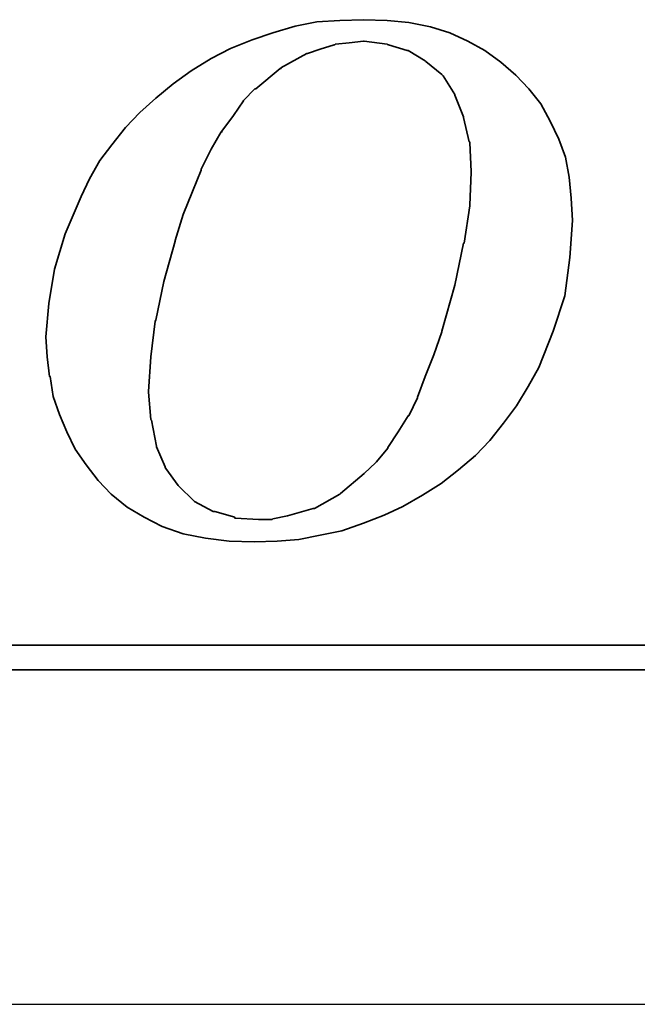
# Model space of a CAD drawing. Header units: inches. Extents: x -202 to 3216, y -974 to 737.
# Tile 38 of 54: x 325 to 332, y 230 to 241. Entities that reach past the tile are written whole.
import ezdxf
from ezdxf.lldxf.tags import DXFTag

# ---------------------------------------------------------------- set-up
doc = ezdxf.new("R2010")
doc.units = ezdxf.units.IN
doc.header["$LTSCALE"] = 2
doc.header["$MEASUREMENT"] = 0
for name, color, linetype in [('CL', 1, 'CENTER'), ('DIM', 4, 'Continuous'), ('layer 1', 7, 'Continuous')]:
    doc.layers.add(name, color=color, linetype=linetype)
tags = doc.linetypes.add('CENTER', pattern=[2, 1.25, -0.25, 0.25, -0.25]).pattern_tags.tags
tags[10:11] = [DXFTag(74, 4), DXFTag(75, 0), DXFTag(340, '0'), DXFTag(46, 0.0), DXFTag(50, 0.0), DXFTag(44, 0.0), DXFTag(45, 0.0)]
tags[8:9] = [DXFTag(74, 4), DXFTag(75, 0), DXFTag(340, '0'), DXFTag(46, 0.0), DXFTag(50, 0.0), DXFTag(44, 0.0), DXFTag(45, 0.0)]
tags[6:7] = [DXFTag(74, 4), DXFTag(75, 0), DXFTag(340, '0'), DXFTag(46, 0.0), DXFTag(50, 0.0), DXFTag(44, 0.0), DXFTag(45, 0.0)]
tags[4:5] = [DXFTag(74, 4), DXFTag(75, 0), DXFTag(340, '0'), DXFTag(46, 0.0), DXFTag(50, 0.0), DXFTag(44, 0.0), DXFTag(45, 0.0)]

# ---------------------------------------------------------------- blocks, each defined once
blk = doc.blocks.new('TBI MOTION logo(完整正式版)')
at = {"layer": 'layer 1', "color": 22, "lineweight": 35}
for points, knots in [([(-11.34375, -6.98375), (-11.34375, -6.98375), (-10.91375, -7.43875), (-10.91375, -7.43875), (-10.91375, -7.43875), (-10.91375, -7.43875), (-10.38625, -7.87125), (-10.38625, -7.87125), (-10.38625, -7.87125), (-10.38625, -7.87125), (-9.81125, -8.20375), (-9.81125, -8.20375), (-9.81125, -8.20375), (-9.81125, -8.20375), (-9.21125, -8.51875), (-9.21125, -8.51875), (-9.21125, -8.51875), (-9.21125, -8.51875), (-8.51625, -8.75875), (-8.51625, -8.75875), (-8.51625, -8.75875), (-8.51625, -8.75875), (-7.77125, -8.90375), (-7.77125, -8.90375), (-7.77125, -8.90375), (-7.77125, -8.90375), (-6.97875, -8.99875), (-6.97875, -8.99875), (-6.97875, -8.99875), (-6.97875, -8.99875), (-6.14125, -9.02375), (-6.14125, -9.02375), (-6.14125, -9.02375), (-6.14125, -9.02375), (-5.37125, -8.99875), (-5.37125, -8.99875), (-5.37125, -8.99875), (-5.37125, -8.99875), (-4.65375, -8.94875), (-4.65375, -8.94875), (-4.65375, -8.94875), (-4.65375, -8.94875), (-3.93375, -8.80625), (-3.93375, -8.80625), (-3.93375, -8.80625), (-3.93375, -8.80625), (-3.21375, -8.66375), (-3.21375, -8.66375), (-3.21375, -8.66375), (-3.21375, -8.66375), (-2.49375, -8.39875), (-2.49375, -8.39875), (-2.49375, -8.39875), (-2.49375, -8.39875), (-1.79875, -8.13375), (-1.79875, -8.13375), (-1.79875, -8.13375), (-1.79875, -8.13375), (-1.17375, -7.84375), (-1.17375, -7.84375), (-1.17375, -7.84375), (-1.17375, -7.84375), (-0.52375, -7.46375), (-0.52375, -7.46375), (-0.52375, -7.46375), (-0.52375, -7.46375), (0.10124, -7.07875), (0.10124, -7.07875), (0.10124, -7.07875), (0.10124, -7.07875), (0.67625, -6.62375), (0.67625, -6.62375), (0.67625, -6.62375), (0.67625, -6.62375), (1.24874, -6.14375), (1.24874, -6.14375), (1.24874, -6.14375), (1.24874, -6.14375), (1.72874, -5.64125), (1.72874, -5.64125), (1.72874, -5.64125), (1.72874, -5.64125), (2.18624, -5.06375), (2.18624, -5.06375), (2.18624, -5.06375), (2.18624, -5.06375), (2.61625, -4.48874), (2.61625, -4.48874), (2.61625, -4.48874), (2.61625, -4.48874), (3.00125, -3.83874), (3.00125, -3.83874), (3.00125, -3.83874), (3.00125, -3.83874), (3.36124, -3.21374), (3.36124, -3.21374), (3.36124, -3.21374), (3.36124, -3.21374), (3.84374, -1.99125), (3.84374, -1.99125), (3.84374, -1.99125), (3.84374, -1.99125), (4.22625, -0.81875), (4.22625, -0.81875), (4.22625, -0.81875), (4.22625, -0.81875), (4.39125, 0.45624), (4.39125, 0.45624), (4.39125, 0.45624), (4.39125, 0.45624), (4.48874, 1.70124), (4.48874, 1.70124), (4.48874, 1.70124), (4.48874, 1.70124), (4.43874, 2.44625), (4.43874, 2.44625), (4.43874, 2.44625), (4.43874, 2.44625), (4.36874, 3.14125), (4.36874, 3.14125), (4.36874, 3.14125), (4.36874, 3.14125), (4.25125, 3.81125), (4.25125, 3.81125), (4.25125, 3.81125), (4.25125, 3.81125), (4.03124, 4.41125), (4.03124, 4.41125), (4.03124, 4.41125), (4.03124, 4.41125), (3.74374, 5.01125), (3.74374, 5.01125), (3.74374, 5.01125), (3.74374, 5.01125), (3.43124, 5.58875), (3.43124, 5.58875), (3.43124, 5.58875), (3.43124, 5.58875), (3.02625, 6.09125), (3.02625, 6.09125), (3.02625, 6.09125), (3.02625, 6.09125), (2.59374, 6.54875), (2.59374, 6.54875), (2.59374, 6.54875), (2.59374, 6.54875), (2.09124, 6.98125), (2.09124, 6.98125), (2.09124, 6.98125), (2.09124, 6.98125), (1.56124, 7.36625), (1.56124, 7.36625), (1.56124, 7.36625), (1.56124, 7.36625), (0.98624, 7.67625), (0.98624, 7.67625), (0.98624, 7.67625), (0.98624, 7.67625), (0.38624, 7.96375), (0.38624, 7.96375), (0.38624, 7.96375), (0.38624, 7.96375), (-0.25875, 8.15625), (-0.25875, 8.15625), (-0.25875, 8.15625), (-0.25875, 8.15625), (-0.98125, 8.30125), (-0.98125, 8.30125), (-0.98125, 8.30125), (-0.98125, 8.30125), (-1.70124, 8.37125), (-1.70124, 8.37125), (-1.70124, 8.37125), (-1.70124, 8.37125), (-2.49375, 8.39624), (-2.49375, 8.39624), (-2.49375, 8.39624), (-2.49375, 8.39624), (-3.28625, 8.37125), (-3.28625, 8.37125), (-3.28625, 8.37125), (-3.28625, 8.37125), (-4.05125, 8.32125), (-4.05125, 8.32125), (-4.05125, 8.32125), (-4.05125, 8.32125), (-4.77375, 8.18125), (-4.77375, 8.18125), (-4.77375, 8.18125), (-4.77375, 8.18125), (-5.51625, 7.96375), (-5.51625, 7.96375), (-5.51625, 7.96375), (-5.51625, 7.96375), (-6.21125, 7.72625), (-6.21125, 7.72625), (-6.21125, 7.72625), (-6.21125, 7.72625), (-6.92875, 7.43625), (-6.92875, 7.43625), (-6.92875, 7.43625), (-6.92875, 7.43625), (-7.57875, 7.10125), (-7.57875, 7.10125), (-7.57875, 7.10125), (-7.57875, 7.10125), (-8.24875, 6.69125), (-8.24875, 6.69125), (-8.24875, 6.69125), (-8.24875, 6.69125), (-8.84875, 6.26125), (-8.84875, 6.26125), (-8.84875, 6.26125), (-8.84875, 6.26125), (-9.42625, 5.78125), (-9.42625, 5.78125), (-9.42625, 5.78125), (-9.42625, 5.78125), (-9.95375, 5.30125), (-9.95375, 5.30125), (-9.95375, 5.30125), (-9.95375, 5.30125), (-10.43375, 4.79624), (-10.43375, 4.79624), (-10.43375, 4.79624), (-10.43375, 4.79624), (-10.88875, 4.22125), (-10.88875, 4.22125), (-10.88875, 4.22125), (-10.88875, 4.22125), (-11.29875, 3.69375), (-11.29875, 3.69375), (-11.29875, 3.69375), (-11.29875, 3.69375), (-11.63375, 3.09125), (-11.63375, 3.09125), (-11.63375, 3.09125), (-11.63375, 3.09125), (-11.91875, 2.49625), (-11.91875, 2.49625), (-11.91875, 2.49625), (-11.91875, 2.49625), (-12.44875, 1.24625), (-12.44875, 1.24625), (-12.44875, 1.24625), (-12.44875, 1.24625), (-12.80875, 0.06874), (-12.80875, 0.06874), (-12.80875, 0.06874), (-12.80875, 0.06874), (-12.99875, -1.07875), (-12.99875, -1.07875), (-12.99875, -1.07875), (-12.99875, -1.07875), (-13.09375, -2.18375), (-13.09375, -2.18375), (-13.09375, -2.18375), (-13.09375, -2.18375), (-13.04875, -2.85375), (-13.04875, -2.85375), (-13.04875, -2.85375), (-13.04875, -2.85375), (-12.97375, -3.50375), (-12.97375, -3.50375), (-12.97375, -3.50375), (-12.97375, -3.50375), (-12.95375, -3.50375), (-12.95375, -3.50375), (-12.95375, -3.50375), (-12.95375, -3.50375), (-12.85375, -4.17375), (-12.85375, -4.17375), (-12.85375, -4.17375), (-12.85375, -4.17375), (-12.63875, -4.77624), (-12.63875, -4.77624), (-12.63875, -4.77624), (-12.63875, -4.77624), (-12.39875, -5.35125), (-12.39875, -5.35125), (-12.39875, -5.35125), (-12.39875, -5.35125), (-12.11375, -5.92875), (-12.11375, -5.92875), (-12.11375, -5.92875), (-12.11375, -5.92875), (-11.75375, -6.45375), (-11.75375, -6.45375), (-11.75375, -6.45375), (-11.75375, -6.45375), (-11.34375, -6.98375), (-11.34375, -6.98375)], [0, 0, 0, 0, 0.01369863, 0.01369863, 0.01369863, 0.01369863, 0.02739726, 0.02739726, 0.02739726, 0.02739726, 0.04109589, 0.04109589, 0.04109589, 0.04109589, 0.05479452, 0.05479452, 0.05479452, 0.05479452, 0.06849315, 0.06849315, 0.06849315, 0.06849315, 0.08219178, 0.08219178, 0.08219178, 0.08219178, 0.09589041, 0.09589041, 0.09589041, 0.09589041, 0.10958904, 0.10958904, 0.10958904, 0.10958904, 0.12328767, 0.12328767, 0.12328767, 0.12328767, 0.1369863, 0.1369863, 0.1369863, 0.1369863, 0.15068493, 0.15068493, 0.15068493, 0.15068493, 0.16438356, 0.16438356, 0.16438356, 0.16438356, 0.17808219, 0.17808219, 0.17808219, 0.17808219, 0.19178082, 0.19178082, 0.19178082, 0.19178082, 0.20547945, 0.20547945, 0.20547945, 0.20547945, 0.21917808, 0.21917808, 0.21917808, 0.21917808, 0.23287671, 0.23287671, 0.23287671, 0.23287671, 0.24657534, 0.24657534, 0.24657534, 0.24657534, 0.26027397, 0.26027397, 0.26027397, 0.26027397, 0.2739726, 0.2739726, 0.2739726, 0.2739726, 0.28767123, 0.28767123, 0.28767123, 0.28767123, 0.30136986, 0.30136986, 0.30136986, 0.30136986, 0.31506849, 0.31506849, 0.31506849, 0.31506849, 0.32876712, 0.32876712, 0.32876712, 0.32876712, 0.34246575, 0.34246575, 0.34246575, 0.34246575, 0.35616438, 0.35616438, 0.35616438, 0.35616438, 0.36986301, 0.36986301, 0.36986301, 0.36986301, 0.38356164, 0.38356164, 0.38356164, 0.38356164, 0.39726027, 0.39726027, 0.39726027, 0.39726027, 0.4109589, 0.4109589, 0.4109589, 0.4109589, 0.42465753, 0.42465753, 0.42465753, 0.42465753, 0.43835616, 0.43835616, 0.43835616, 0.43835616, 0.45205479, 0.45205479, 0.45205479, 0.45205479, 0.46575342, 0.46575342, 0.46575342, 0.46575342, 0.47945205, 0.47945205, 0.47945205, 0.47945205, 0.49315068, 0.49315068, 0.49315068, 0.49315068, 0.50684932, 0.50684932, 0.50684932, 0.50684932, 0.52054795, 0.52054795, 0.52054795, 0.52054795, 0.53424658, 0.53424658, 0.53424658, 0.53424658, 0.54794521, 0.54794521, 0.54794521, 0.54794521, 0.56164384, 0.56164384, 0.56164384, 0.56164384, 0.57534247, 0.57534247, 0.57534247, 0.57534247, 0.5890411, 0.5890411, 0.5890411, 0.5890411, 0.60273973, 0.60273973, 0.60273973, 0.60273973, 0.61643836, 0.61643836, 0.61643836, 0.61643836, 0.63013699, 0.63013699, 0.63013699, 0.63013699, 0.64383562, 0.64383562, 0.64383562, 0.64383562, 0.65753425, 0.65753425, 0.65753425, 0.65753425, 0.67123288, 0.67123288, 0.67123288, 0.67123288, 0.68493151, 0.68493151, 0.68493151, 0.68493151, 0.69863014, 0.69863014, 0.69863014, 0.69863014, 0.71232877, 0.71232877, 0.71232877, 0.71232877, 0.7260274, 0.7260274, 0.7260274, 0.7260274, 0.73972603, 0.73972603, 0.73972603, 0.73972603, 0.75342466, 0.75342466, 0.75342466, 0.75342466, 0.76712329, 0.76712329, 0.76712329, 0.76712329, 0.78082192, 0.78082192, 0.78082192, 0.78082192, 0.79452055, 0.79452055, 0.79452055, 0.79452055, 0.80821918, 0.80821918, 0.80821918, 0.80821918, 0.82191781, 0.82191781, 0.82191781, 0.82191781, 0.83561644, 0.83561644, 0.83561644, 0.83561644, 0.84931507, 0.84931507, 0.84931507, 0.84931507, 0.8630137, 0.8630137, 0.8630137, 0.8630137, 0.87671233, 0.87671233, 0.87671233, 0.87671233, 0.89041096, 0.89041096, 0.89041096, 0.89041096, 0.90410959, 0.90410959, 0.90410959, 0.90410959, 0.91780822, 0.91780822, 0.91780822, 0.91780822, 0.93150685, 0.93150685, 0.93150685, 0.93150685, 0.94520548, 0.94520548, 0.94520548, 0.94520548, 0.95890411, 0.95890411, 0.95890411, 0.95890411, 0.97260274, 0.97260274, 0.97260274, 0.97260274, 0.98630137, 0.98630137, 0.98630137, 0.98630137, 1, 1, 1, 1]), ([(-8.77875, 1.03124), (-8.77875, 1.03124), (-8.51625, 1.89625), (-8.51625, 1.89625), (-8.51625, 1.89625), (-8.51625, 1.89625), (-8.20375, 2.66375), (-8.20375, 2.66375), (-8.20375, 2.66375), (-8.20375, 2.66375), (-7.91625, 3.38125), (-7.91625, 3.38125), (-7.91625, 3.38125), (-7.91625, 3.38125), (-7.91625, 3.40624), (-7.91625, 3.40624), (-7.91625, 3.40624), (-7.91625, 3.40624), (-7.57875, 4.07624), (-7.57875, 4.07624), (-7.57875, 4.07624), (-7.57875, 4.07624), (-7.24375, 4.65125), (-7.24375, 4.65125), (-7.24375, 4.65125), (-7.24375, 4.65125), (-7.21875, 4.65125), (-7.21875, 4.65125), (-7.21875, 4.65125), (-7.21875, 4.65125), (-7.21875, 4.67624), (-7.21875, 4.67624), (-7.21875, 4.67624), (-7.21875, 4.67624), (-6.83625, 5.20375), (-6.83625, 5.20375), (-6.83625, 5.20375), (-6.83625, 5.20375), (-6.49875, 5.68625), (-6.49875, 5.68625), (-6.49875, 5.68625), (-6.49875, 5.68625), (-6.49875, 5.70625), (-6.49875, 5.70625), (-6.49875, 5.70625), (-6.49875, 5.70625), (-6.11625, 6.09125), (-6.11625, 6.09125), (-6.11625, 6.09125), (-6.11625, 6.09125), (-6.09125, 6.09125), (-6.09125, 6.09125), (-6.09125, 6.09125), (-6.09125, 6.09125), (-5.27375, 6.76625), (-5.27375, 6.76625), (-5.27375, 6.76625), (-5.27375, 6.76625), (-5.24875, 6.76625), (-5.24875, 6.76625), (-5.24875, 6.76625), (-5.24875, 6.76625), (-5.24875, 6.78625), (-5.24875, 6.78625), (-5.24875, 6.78625), (-5.24875, 6.78625), (-4.38875, 7.26624), (-4.38875, 7.26624), (-4.38875, 7.26624), (-4.38875, 7.26624), (-4.36125, 7.26624), (-4.36125, 7.26624), (-4.36125, 7.26624), (-4.36125, 7.26624), (-3.93375, 7.41125), (-3.93375, 7.41125), (-3.93375, 7.41125), (-3.93375, 7.41125), (-3.47375, 7.55625), (-3.47375, 7.55625), (-3.47375, 7.55625), (-3.47375, 7.55625), (-3.45375, 7.55625), (-3.45375, 7.55625), (-3.45375, 7.55625), (-3.45375, 7.55625), (-3.42875, 7.58124), (-3.42875, 7.58124), (-3.42875, 7.58124), (-3.42875, 7.58124), (-2.97375, 7.62625), (-2.97375, 7.62625), (-2.97375, 7.62625), (-2.97375, 7.62625), (-2.49375, 7.67625), (-2.49375, 7.67625), (-2.49375, 7.67625), (-2.49375, 7.67625), (-2.46875, 7.67625), (-2.46875, 7.67625), (-2.46875, 7.67625), (-2.46875, 7.67625), (-1.70124, 7.58124), (-1.70124, 7.58124), (-1.70124, 7.58124), (-1.70124, 7.58124), (-1.67875, 7.55625), (-1.67875, 7.55625), (-1.67875, 7.55625), (-1.67875, 7.55625), (-1.65375, 7.55625), (-1.65375, 7.55625), (-1.65375, 7.55625), (-1.65375, 7.55625), (-1.03125, 7.36625), (-1.03125, 7.36625), (-1.03125, 7.36625), (-1.03125, 7.36625), (-1.00625, 7.36625), (-1.00625, 7.36625), (-1.00625, 7.36625), (-1.00625, 7.36625), (-0.43124, 7.02624), (-0.43124, 7.02624), (-0.43124, 7.02624), (-0.43124, 7.02624), (-0.40625, 7.00624), (-0.40625, 7.00624), (-0.40625, 7.00624), (-0.40625, 7.00624), (0.12124, 6.57124), (0.12124, 6.57124), (0.12124, 6.57124), (0.12124, 6.57124), (0.14624, 6.54875), (0.14624, 6.54875), (0.14624, 6.54875), (0.14624, 6.54875), (0.17124, 6.52375), (0.17124, 6.52375), (0.17124, 6.52375), (0.17124, 6.52375), (0.55625, 5.89875), (0.55625, 5.89875), (0.55625, 5.89875), (0.55625, 5.89875), (0.55625, 5.87625), (0.55625, 5.87625), (0.55625, 5.87625), (0.55625, 5.87625), (0.84124, 5.15625), (0.84124, 5.15625), (0.84124, 5.15625), (0.84124, 5.15625), (0.84124, 5.13125), (0.84124, 5.13125), (0.84124, 5.13125), (0.84124, 5.13125), (1.03624, 4.31875), (1.03624, 4.31875), (1.03624, 4.31875), (1.03624, 4.31875), (1.05624, 4.31875), (1.05624, 4.31875), (1.05624, 4.31875), (1.05624, 4.31875), (1.05624, 4.29125), (1.05624, 4.29125), (1.05624, 4.29125), (1.05624, 4.29125), (1.10625, 3.33125), (1.10625, 3.33125), (1.10625, 3.33125), (1.10625, 3.33125), (1.10625, 3.30875), (1.10625, 3.30875), (1.10625, 3.30875), (1.10625, 3.30875), (1.05624, 2.20624), (1.05624, 2.20624), (1.05624, 2.20624), (1.05624, 2.20624), (1.05624, 2.18124), (1.05624, 2.18124), (1.05624, 2.18124), (1.05624, 2.18124), (0.86624, 0.93624), (0.86624, 0.93624), (0.86624, 0.93624), (0.86624, 0.93624), (0.84124, 0.93624), (0.84124, 0.93624), (0.84124, 0.93624), (0.84124, 0.93624), (0.55625, -0.45874), (0.55625, -0.45874), (0.55625, -0.45874), (0.55625, -0.45874), (0.12124, -1.99125), (0.12124, -1.99125), (0.12124, -1.99125), (0.12124, -1.99125), (0.12124, -2.01874), (0.12124, -2.01874), (0.12124, -2.01874), (0.12124, -2.01874), (-0.13874, -2.78375), (-0.13874, -2.78375), (-0.13874, -2.78375), (-0.13874, -2.78375), (-0.43124, -3.50375), (-0.43124, -3.50375), (-0.43124, -3.50375), (-0.43124, -3.50375), (-0.69375, -4.19875), (-0.69375, -4.19875), (-0.69375, -4.19875), (-0.69375, -4.19875), (-0.69375, -4.22375), (-0.69375, -4.22375), (-0.69375, -4.22375), (-0.69375, -4.22375), (-0.98125, -4.82374), (-0.98125, -4.82374), (-0.98125, -4.82374), (-0.98125, -4.82374), (-1.00625, -4.82374), (-1.00625, -4.82374), (-1.00625, -4.82374), (-1.00625, -4.82374), (-1.33875, -5.35125), (-1.33875, -5.35125), (-1.33875, -5.35125), (-1.33875, -5.35125), (-1.67875, -5.87875), (-1.67875, -5.87875), (-1.67875, -5.87875), (-1.67875, -5.87875), (-1.67875, -5.90375), (-1.67875, -5.90375), (-1.67875, -5.90375), (-1.67875, -5.90375), (-2.05875, -6.35875), (-2.05875, -6.35875), (-2.05875, -6.35875), (-2.05875, -6.35875), (-2.08375, -6.38375), (-2.08375, -6.38375), (-2.08375, -6.38375), (-2.08375, -6.38375), (-2.46875, -6.74375), (-2.46875, -6.74375), (-2.46875, -6.74375), (-2.46875, -6.74375), (-3.25875, -7.41625), (-3.25875, -7.41625), (-3.25875, -7.41625), (-3.25875, -7.41625), (-3.28625, -7.43875), (-3.28625, -7.43875), (-3.28625, -7.43875), (-3.28625, -7.43875), (-4.12375, -7.91875), (-4.12375, -7.91875), (-4.12375, -7.91875), (-4.12375, -7.91875), (-4.14875, -7.91875), (-4.14875, -7.91875), (-4.14875, -7.91875), (-4.14875, -7.91875), (-4.17125, -7.91875), (-4.17125, -7.91875), (-4.17125, -7.91875), (-4.17125, -7.91875), (-5.03375, -8.15875), (-5.03375, -8.15875), (-5.03375, -8.15875), (-5.03375, -8.15875), (-5.51625, -8.25625), (-5.51625, -8.25625), (-5.51625, -8.25625), (-5.51625, -8.25625), (-5.54125, -8.27875), (-5.54125, -8.27875), (-5.54125, -8.27875), (-5.54125, -8.27875), (-5.56375, -8.27875), (-5.56375, -8.27875), (-5.56375, -8.27875), (-5.56375, -8.27875), (-5.99625, -8.27875), (-5.99625, -8.27875), (-5.99625, -8.27875), (-5.99625, -8.27875), (-6.76375, -8.23125), (-6.76375, -8.23125), (-6.76375, -8.23125), (-6.76375, -8.23125), (-6.78875, -8.23125), (-6.78875, -8.23125), (-6.78875, -8.23125), (-6.78875, -8.23125), (-6.78875, -8.20375), (-6.78875, -8.20375), (-6.78875, -8.20375), (-6.78875, -8.20375), (-7.45875, -8.01375), (-7.45875, -8.01375), (-7.45875, -8.01375), (-7.45875, -8.01375), (-7.48375, -8.01375), (-7.48375, -8.01375), (-7.48375, -8.01375), (-7.48375, -8.01375), (-7.50875, -8.01375), (-7.50875, -8.01375), (-7.50875, -8.01375), (-7.50875, -8.01375), (-8.13125, -7.67875), (-8.13125, -7.67875), (-8.13125, -7.67875), (-8.13125, -7.67875), (-8.15625, -7.65375), (-8.15625, -7.65375), (-8.15625, -7.65375), (-8.15625, -7.65375), (-8.65875, -7.17375), (-8.65875, -7.17375), (-8.65875, -7.17375), (-8.65875, -7.17375), (-8.68375, -7.14875), (-8.68375, -7.14875), (-8.68375, -7.14875), (-8.68375, -7.14875), (-9.08875, -6.57375), (-9.08875, -6.57375), (-9.08875, -6.57375), (-9.08875, -6.57375), (-9.11375, -6.54875), (-9.11375, -6.54875), (-9.11375, -6.54875), (-9.11375, -6.54875), (-9.11375, -6.52875), (-9.11375, -6.52875), (-9.11375, -6.52875), (-9.11375, -6.52875), (-9.40375, -5.85375), (-9.40375, -5.85375), (-9.40375, -5.85375), (-9.40375, -5.85375), (-9.40375, -5.82875), (-9.40375, -5.82875), (-9.40375, -5.82875), (-9.40375, -5.82875), (-9.56875, -4.96875), (-9.56875, -4.96875), (-9.56875, -4.96875), (-9.56875, -4.96875), (-9.59375, -4.94375), (-9.59375, -4.94375), (-9.59375, -4.94375), (-9.59375, -4.94375), (-9.66375, -4.03375), (-9.66375, -4.03375), (-9.66375, -4.03375), (-9.66375, -4.03375), (-9.66375, -4.00875), (-9.66375, -4.00875), (-9.66375, -4.00875), (-9.66375, -4.00875), (-9.59375, -2.85375), (-9.59375, -2.85375), (-9.59375, -2.85375), (-9.59375, -2.85375), (-9.45125, -1.65875), (-9.45125, -1.65875), (-9.45125, -1.65875), (-9.45125, -1.65875), (-9.42625, -1.63375), (-9.42625, -1.63375), (-9.42625, -1.63375), (-9.42625, -1.63375), (-9.16125, -0.33875), (-9.16125, -0.33875), (-9.16125, -0.33875), (-9.16125, -0.33875), (-8.77875, 1.00624), (-8.77875, 1.00624), (-8.77875, 1.00624), (-8.77875, 1.00624), (-8.77875, 1.03124), (-8.77875, 1.03124)], [0, 0, 0, 0, 0.01020408, 0.01020408, 0.01020408, 0.01020408, 0.02040816, 0.02040816, 0.02040816, 0.02040816, 0.03061224, 0.03061224, 0.03061224, 0.03061224, 0.04081633, 0.04081633, 0.04081633, 0.04081633, 0.05102041, 0.05102041, 0.05102041, 0.05102041, 0.06122449, 0.06122449, 0.06122449, 0.06122449, 0.07142857, 0.07142857, 0.07142857, 0.07142857, 0.08163265, 0.08163265, 0.08163265, 0.08163265, 0.09183673, 0.09183673, 0.09183673, 0.09183673, 0.10204082, 0.10204082, 0.10204082, 0.10204082, 0.1122449, 0.1122449, 0.1122449, 0.1122449, 0.12244898, 0.12244898, 0.12244898, 0.12244898, 0.13265306, 0.13265306, 0.13265306, 0.13265306, 0.14285714, 0.14285714, 0.14285714, 0.14285714, 0.15306122, 0.15306122, 0.15306122, 0.15306122, 0.16326531, 0.16326531, 0.16326531, 0.16326531, 0.17346939, 0.17346939, 0.17346939, 0.17346939, 0.18367347, 0.18367347, 0.18367347, 0.18367347, 0.19387755, 0.19387755, 0.19387755, 0.19387755, 0.20408163, 0.20408163, 0.20408163, 0.20408163, 0.21428571, 0.21428571, 0.21428571, 0.21428571, 0.2244898, 0.2244898, 0.2244898, 0.2244898, 0.23469388, 0.23469388, 0.23469388, 0.23469388, 0.24489796, 0.24489796, 0.24489796, 0.24489796, 0.25510204, 0.25510204, 0.25510204, 0.25510204, 0.26530612, 0.26530612, 0.26530612, 0.26530612, 0.2755102, 0.2755102, 0.2755102, 0.2755102, 0.28571429, 0.28571429, 0.28571429, 0.28571429, 0.29591837, 0.29591837, 0.29591837, 0.29591837, 0.30612245, 0.30612245, 0.30612245, 0.30612245, 0.31632653, 0.31632653, 0.31632653, 0.31632653, 0.32653061, 0.32653061, 0.32653061, 0.32653061, 0.33673469, 0.33673469, 0.33673469, 0.33673469, 0.34693878, 0.34693878, 0.34693878, 0.34693878, 0.35714286, 0.35714286, 0.35714286, 0.35714286, 0.36734694, 0.36734694, 0.36734694, 0.36734694, 0.37755102, 0.37755102, 0.37755102, 0.37755102, 0.3877551, 0.3877551, 0.3877551, 0.3877551, 0.39795918, 0.39795918, 0.39795918, 0.39795918, 0.40816327, 0.40816327, 0.40816327, 0.40816327, 0.41836735, 0.41836735, 0.41836735, 0.41836735, 0.42857143, 0.42857143, 0.42857143, 0.42857143, 0.43877551, 0.43877551, 0.43877551, 0.43877551, 0.44897959, 0.44897959, 0.44897959, 0.44897959, 0.45918367, 0.45918367, 0.45918367, 0.45918367, 0.46938776, 0.46938776, 0.46938776, 0.46938776, 0.47959184, 0.47959184, 0.47959184, 0.47959184, 0.48979592, 0.48979592, 0.48979592, 0.48979592, 0.5, 0.5, 0.5, 0.5, 0.51020408, 0.51020408, 0.51020408, 0.51020408, 0.52040816, 0.52040816, 0.52040816, 0.52040816, 0.53061224, 0.53061224, 0.53061224, 0.53061224, 0.54081633, 0.54081633, 0.54081633, 0.54081633, 0.55102041, 0.55102041, 0.55102041, 0.55102041, 0.56122449, 0.56122449, 0.56122449, 0.56122449, 0.57142857, 0.57142857, 0.57142857, 0.57142857, 0.58163265, 0.58163265, 0.58163265, 0.58163265, 0.59183673, 0.59183673, 0.59183673, 0.59183673, 0.60204082, 0.60204082, 0.60204082, 0.60204082, 0.6122449, 0.6122449, 0.6122449, 0.6122449, 0.62244898, 0.62244898, 0.62244898, 0.62244898, 0.63265306, 0.63265306, 0.63265306, 0.63265306, 0.64285714, 0.64285714, 0.64285714, 0.64285714, 0.65306122, 0.65306122, 0.65306122, 0.65306122, 0.66326531, 0.66326531, 0.66326531, 0.66326531, 0.67346939, 0.67346939, 0.67346939, 0.67346939, 0.68367347, 0.68367347, 0.68367347, 0.68367347, 0.69387755, 0.69387755, 0.69387755, 0.69387755, 0.70408163, 0.70408163, 0.70408163, 0.70408163, 0.71428571, 0.71428571, 0.71428571, 0.71428571, 0.7244898, 0.7244898, 0.7244898, 0.7244898, 0.73469388, 0.73469388, 0.73469388, 0.73469388, 0.74489796, 0.74489796, 0.74489796, 0.74489796, 0.75510204, 0.75510204, 0.75510204, 0.75510204, 0.76530612, 0.76530612, 0.76530612, 0.76530612, 0.7755102, 0.7755102, 0.7755102, 0.7755102, 0.78571429, 0.78571429, 0.78571429, 0.78571429, 0.79591837, 0.79591837, 0.79591837, 0.79591837, 0.80612245, 0.80612245, 0.80612245, 0.80612245, 0.81632653, 0.81632653, 0.81632653, 0.81632653, 0.82653061, 0.82653061, 0.82653061, 0.82653061, 0.83673469, 0.83673469, 0.83673469, 0.83673469, 0.84693878, 0.84693878, 0.84693878, 0.84693878, 0.85714286, 0.85714286, 0.85714286, 0.85714286, 0.86734694, 0.86734694, 0.86734694, 0.86734694, 0.87755102, 0.87755102, 0.87755102, 0.87755102, 0.8877551, 0.8877551, 0.8877551, 0.8877551, 0.89795918, 0.89795918, 0.89795918, 0.89795918, 0.90816327, 0.90816327, 0.90816327, 0.90816327, 0.91836735, 0.91836735, 0.91836735, 0.91836735, 0.92857143, 0.92857143, 0.92857143, 0.92857143, 0.93877551, 0.93877551, 0.93877551, 0.93877551, 0.94897959, 0.94897959, 0.94897959, 0.94897959, 0.95918367, 0.95918367, 0.95918367, 0.95918367, 0.96938776, 0.96938776, 0.96938776, 0.96938776, 0.97959184, 0.97959184, 0.97959184, 0.97959184, 0.98979592, 0.98979592, 0.98979592, 0.98979592, 1, 1, 1, 1]), ([(75.90875, -9.47875), (75.90875, -9.47875), (75.90875, -12.28625), (75.90875, -12.28625), (75.90875, -12.28625), (75.90875, -12.28625), (75.90875, -12.47875), (75.90875, -12.47875), (75.90875, -12.47875), (75.90875, -12.47875), (75.71625, -12.47875), (75.71625, -12.47875), (75.71625, -12.47875), (75.71625, -12.47875), (-88.32875, -12.47875), (-88.32875, -12.47875), (-88.32875, -12.47875), (-88.32875, -12.47875), (-88.32875, -13.29375), (-88.32875, -13.29375), (-88.32875, -13.29375), (-88.32875, -13.29375), (82.89125, -13.29375), (82.89125, -13.29375), (82.89125, -13.29375), (82.89125, -13.29375), (75.90875, -9.47875), (75.90875, -9.47875)], [0, 0, 0, 0, 0.14285714, 0.14285714, 0.14285714, 0.14285714, 0.28571429, 0.28571429, 0.28571429, 0.28571429, 0.42857143, 0.42857143, 0.42857143, 0.42857143, 0.57142857, 0.57142857, 0.57142857, 0.57142857, 0.71428571, 0.71428571, 0.71428571, 0.71428571, 0.85714286, 0.85714286, 0.85714286, 0.85714286, 1, 1, 1, 1])]:
    blk.add_open_spline(points, degree=3, knots=knots, dxfattribs=at)

msp = doc.modelspace()

# ---------------------------------------------------------------- linework, layer by layer
at = {"layer": 'CL', "color": 7, "ltscale": 5}
msp.add_line((251.766, 229.715), (477.689, 229.715), dxfattribs=at)

# ---------------------------------------------------------------- block references
at = {"layer": 'DIM', "color": 7, "xscale": 0.3493601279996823, "yscale": 0.3493601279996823, "zscale": 0.3493601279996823}
msp.add_blockref('TBI MOTION logo(完整正式版)', (329.551, 238.26), dxfattribs=at)

doc.saveas('drawing.dxf')
